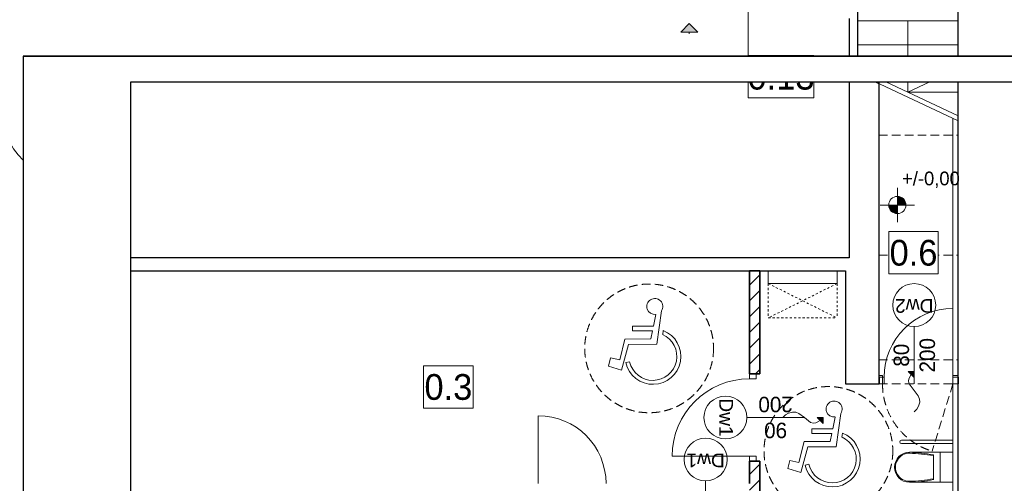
# Model space of a CAD drawing. Extents: x -440864 to -355682, y 13652 to 155872.
# Tile 113 of 179: x -376721 to -365253, y 27316 to 32718. Entities that reach past the tile are written whole.
import ezdxf

# ---------------------------------------------------------------- set-up
doc = ezdxf.new("R2010")
doc.units = 0
doc.header["$MEASUREMENT"] = 0
doc.set_wipeout_variables(frame=1)
doc.linetypes.add('Hidden Line', pattern=[50, 25, -25])
doc.linetypes.add('Krawędzie ukryte', pattern=[150, 100, -50])
doc.layers.get('0').update_dxf_attribs({"color": 252})
for name, color, linetype in [('#podkład', 252, 'Continuous'), ('_TABELA', 7, 'Continuous'), ('A-Okna', 252, 'Continuous'), ('Arch zmurowania', 252, 'Continuous'), ('Arch ściany działowe', 252, 'Continuous'), ('Drzwi ArchiCAD', 252, 'Continuous'), ('INWENT RURY SPUSTOWE', 252, 'Continuous'), ('INWENT RZĘDNE', 252, 'Continuous'), ('Istniejące kominy', 252, 'Continuous')]:
    doc.layers.add(name, color=color, linetype=linetype)
for name, color, linetype, lineweight in [('A-Okna_Nr_Pióra__9', 252, 'Continuous', 13), ('Arch opisy okien_Nr_Pióra__9', 252, 'Continuous', 13), ('Arch opisy_Nr_Pióra__21', 252, 'Continuous', 9), ('Arch opisy_Nr_Pióra__9', 252, 'Continuous', 13), ('Arch wyposarzenie_Nr_Pióra__2', 252, 'Continuous', 13), ('Arch wyposazenie_Nr_Pióra__21', 252, 'Continuous', 9), ('Arch zmurowania_Nr_Pióra__21', 252, 'Continuous', 9), ('Arch zmurowania_Nr_Pióra__27', 252, 'Continuous', 35), ('Arch ściany działowe_Nr_Pióra__27', 252, 'Continuous', 35), ('Arch ściany zewnętrzne_Nr_Pióra__21', 252, 'Continuous', 9), ('Drzwi ArchiCAD_Nr_Pióra__21', 252, 'Continuous', 9), ('Drzwi ArchiCAD_Nr_Pióra__27', 252, 'Continuous', 35), ('INWENT OPISY_Nr_Pióra__21', 252, 'Continuous', 9), ('INWENT OPISY_Nr_Pióra__9', 252, 'Continuous', 13), ('INWENT RURY SPUSTOWE_Nr_Pióra__21', 252, 'Continuous', 9), ('INWENT RZĘDNE_Nr_Pióra__21', 252, 'Continuous', 9), ('INWENT. DRZWI_Nr_Pióra__5', 252, 'Continuous', 13), ('INWENT.ŚCIANY_Nr_Pióra__1', 252, 'Continuous', 25), ('INWENT.ŚCIANY_Nr_Pióra__2', 252, 'Continuous', 13), ('INWENT.ŚCIANY_Nr_Pióra__21', 252, 'Continuous', 9), ('Istniejące kominy_Nr_Pióra__21', 252, 'Continuous', 9), ('Istniejące schody_Nr_Pióra__5', 252, 'Continuous', 13), ('Istniejące stropy_Nr_Pióra__5', 252, 'Continuous', 13)]:
    doc.layers.add(name, color=color, linetype=linetype, lineweight=lineweight)
doc.styles.add('GENERATED_STYLE_10', font='arial.ttf')
doc.styles.add('GENERATED_STYLE_2', font='txt')
doc.styles.add('GENERATED_STYLE_3', font='txt')
doc.styles.add('GENERATED_STYLE_6', font='txt')
pattern_1 = [(45, (0, 0), (-91.92388, 91.92388), [])]

# ---------------------------------------------------------------- blocks, each defined once
blk = doc.blocks.new('D1 Drzwi proste 14')
at = {"layer": 'Drzwi ArchiCAD_Nr_Pióra__21', "linetype": 'Continuous'}
for p, q in [((450, 0), (450, 900)), ((-450, 0), (-510, 0)), ((-510, 0), (-510, -80)), ((-450, -80), (-450, 0)), ((510, 0), (450, 0)), ((450, 0), (450, -80)), ((510, -80), (510, 0)), ((-510, -80), (-450, -80)), ((450, -80), (510, -80))]:
    blk.add_line(p, q, dxfattribs=at)
blk.add_arc((450, 0), 900, 90, 180, dxfattribs=at)
at = {"layer": 'Drzwi ArchiCAD_Nr_Pióra__27', "linetype": 'Continuous'}
for p, q in [((-510, 0), (-510, -80)), ((510, 0), (510, -80))]:
    blk.add_line(p, q, dxfattribs=at)
blk = doc.blocks.new('Ściana_2', base_point=(-417695, 29793))
at = {"layer": 'Arch zmurowania_Nr_Pióra__21', "linetype": 'Continuous'}
h = blk.add_hatch(dxfattribs=at)
h.set_pattern_fill('Common_Brick', color=256, style=0, pattern_type=2)
h.set_pattern_definition(pattern_1)
h.paths.add_polyline_path([(-417695, 29793), (-417695, 28593), (-417615, 28593), (-417575, 28593), (-417575, 29793)], flags=0)
h = blk.add_hatch(dxfattribs=at)
h.set_pattern_fill('Common_Brick', color=256, style=0, pattern_type=2)
h.set_pattern_definition(pattern_1)
h.paths.add_polyline_path([(-417695, 26133), (-417575, 26303), (-417575, 27573), (-417615, 27573), (-417695, 27573)], flags=0)
at = {"layer": 'Arch zmurowania_Nr_Pióra__27', "linetype": 'Continuous'}
for p, q in [((-417695, 29793), (-417695, 28593)), ((-417575, 29793), (-417695, 29793)), ((-417575, 28593), (-417575, 29793)), ((-417695, 28593), (-417615, 28593)), ((-417615, 28593), (-417575, 28593)), ((-417695, 27573), (-417615, 27573)), ((-417695, 27573), (-417695, 27313)), ((-417615, 27573), (-417575, 27573)), ((-417575, 26303), (-417575, 27573)), ((-417695, 27193), (-417695, 26133))]:
    blk.add_line(p, q, dxfattribs=at)
at = {"layer": 'Drzwi ArchiCAD', "color": 8, "linetype": 'Continuous', "lineweight": 13, "true_color": 0x7f7f7f, "xscale": -1, "zscale": 1000, "rotation": 89.99999999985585}
blk.add_blockref('D1 Drzwi proste 14', (-417695, 28083), dxfattribs=at)
blk = doc.blocks.new('D1 Drzwi proste 14_3')
at = {"layer": 'Drzwi ArchiCAD_Nr_Pióra__21', "linetype": 'Continuous'}
for p, q in [((400, 0), (400, 800)), ((-400, 0), (-460, 0)), ((-460, 0), (-460, -80)), ((-400, -80), (-400, 0)), ((460, 0), (400, 0)), ((400, 0), (400, -80)), ((460, -80), (460, 0)), ((-460, -80), (-400, -80)), ((400, -80), (460, -80))]:
    blk.add_line(p, q, dxfattribs=at)
blk.add_arc((400, 0), 800, 90, 180, dxfattribs=at)
at = {"layer": 'Drzwi ArchiCAD_Nr_Pióra__27', "linetype": 'Continuous'}
for p, q in [((-460, 0), (-460, -80)), ((460, 0), (460, -80))]:
    blk.add_line(p, q, dxfattribs=at)
blk = doc.blocks.new('Ściana_5', base_point=(-415265, 28553))
at = {"layer": 'Arch ściany działowe_Nr_Pióra__27', "linetype": 'Continuous'}
for p, q in [((-416185, 28553), (-416185, 28473)), ((-415265, 28553), (-415265, 28473))]:
    blk.add_line(p, q, dxfattribs=at)
at = {"layer": 'Drzwi ArchiCAD', "color": 8, "linetype": 'Continuous', "lineweight": 13, "true_color": 0x7f7f7f, "zscale": 1000}
blk.add_blockref('D1 Drzwi proste 14_3', (-415725, 28553), dxfattribs=at)
blk = doc.blocks.new('Linia_8', base_point=(-418395, 32673))
at = {"layer": 'Istniejące kominy_Nr_Pióra__21', "linetype": 'Continuous'}
blk.add_hatch(color=256, dxfattribs=at).paths.add_polyline_path([(-418395, 32673), (-418295, 32573), (-418495, 32573)], flags=0)
for p, q in [((-418395, 32673), (-418495, 32573)), ((-418295, 32573), (-418495, 32573)), ((-418395, 32673), (-418295, 32573)), ((-418395, 32573), (-418395, 32553))]:
    blk.add_line(p, q, dxfattribs=at)
blk = doc.blocks.new('Linia_13', base_point=(-417711, 31807))
at = {"layer": 'INWENT RURY SPUSTOWE_Nr_Pióra__21', "linetype": 'Continuous'}
blk.add_hatch(color=256, dxfattribs=at).paths.add_polyline_path([(-417661, 33901), (-417665, 33920), (-417675, 33936), (-417692, 33947), (-417711, 33951), (-417730, 33947), (-417746, 33936), (-417757, 33920), (-417761, 33901), (-417757, 33882), (-417746, 33865), (-417730, 33855), (-417711, 33851), (-417692, 33855), (-417675, 33865), (-417665, 33882)], flags=0)
blk.add_line((-417711, 31807), (-417711, 33851), dxfattribs=at)
blk.add_circle((-417711, 33901), 50, dxfattribs=at)
blk = doc.blocks.new('Krzywa_1', base_point=(-417306, 28083))
at = {"layer": 'A-Okna_Nr_Pióra__9', "linetype": 'Continuous'}
blk.add_hatch(color=256, dxfattribs=at).paths.add_polyline_path([(-416835, 28083), (-416835, 28012), (-416906, 28082)], flags=0)
for p, q in [((-416835, 28083), (-416906, 28082)), ((-416835, 28012), (-416906, 28082)), ((-416835, 28083), (-416835, 28012))]:
    blk.add_line(p, q, dxfattribs=at)
at = {"layer": 'A-Okna_Nr_Pióra__9', "linetype": 'Continuous', "flags": 128}
blk.add_lwpolyline([(-417306, 28083), (-417274, 28112), (-417239, 28133), (-417195, 28145), (-417156, 28143), (-417119, 28130), (-417055, 28083), (-416982, 28023), (-416950, 28016), (-416920, 28020), (-416870, 28047)], dxfattribs=at)
blk = doc.blocks.new('Krzywa_3', base_point=(-415775, 28149))
at = {"layer": 'A-Okna_Nr_Pióra__9', "linetype": 'Continuous'}
blk.add_hatch(color=256, dxfattribs=at).paths.add_polyline_path([(-415775, 28619), (-415775, 28549), (-415846, 28620)], flags=0)
for p, q in [((-415775, 28619), (-415846, 28620)), ((-415775, 28549), (-415846, 28620)), ((-415775, 28619), (-415775, 28549))]:
    blk.add_line(p, q, dxfattribs=at)
at = {"layer": 'A-Okna_Nr_Pióra__9', "linetype": 'Continuous', "flags": 128}
blk.add_lwpolyline([(-415775, 28149), (-415746, 28180), (-415725, 28215), (-415712, 28260), (-415715, 28298), (-415728, 28335), (-415775, 28399), (-415835, 28473), (-415842, 28505), (-415838, 28534), (-415811, 28584)], dxfattribs=at)
blk = doc.blocks.new('Koty wysokościowe_9', base_point=(-415972, 30558))
at = {"layer": 'INWENT RZĘDNE_Nr_Pióra__21', "linetype": 'Continuous'}
for points in [[(-415972, 30558), (-415872, 30558), (-415880, 30597), (-415902, 30629), (-415934, 30651), (-415972, 30658)], [(-415972, 30558), (-416072, 30558), (-416065, 30520), (-416043, 30488), (-416011, 30466), (-415972, 30458)]]:
    blk.add_hatch(color=256, dxfattribs=at).paths.add_polyline_path(points, flags=0)
for p, q in [((-415972, 30358), (-415972, 30758)), ((-416172, 30558), (-415772, 30558))]:
    blk.add_line(p, q, dxfattribs=at)
blk.add_circle((-415972, 30558), 100, dxfattribs=at)
at = {"layer": 'INWENT RZĘDNE_Nr_Pióra__21', "insert": (-415917, 30758), "char_height": 160, "attachment_point": 7, "style": 'GENERATED_STYLE_2'}
blk.add_mtext('{+/-0,00}', dxfattribs=at)
blk = doc.blocks.new('parter')
at = {"layer": 'Arch opisy okien_Nr_Pióra__9', "color": 252, "linetype": 'Continuous'}
blk.add_circle((-415775, 29393), 250, dxfattribs=at)
at = {"layer": 'Arch opisy_Nr_Pióra__21', "color": 252, "linetype": 'Krawędzie ukryte'}
for centre in [(-418863, 28888), (-416775, 27693)]:
    blk.add_circle(centre, 750, dxfattribs=at)
at = {"layer": 'Arch opisy_Nr_Pióra__9', "color": 252, "linetype": 'Continuous'}
for p, q in [((-417725, 28083), (-417055, 28083)), ((-418205, 27343), (-418205, 26673))]:
    blk.add_line(p, q, dxfattribs=at)
for centre in [(-417975, 28083), (-418205, 27593)]:
    blk.add_circle(centre, 250, dxfattribs=at)
at = {"layer": 'Arch wyposarzenie_Nr_Pióra__2', "color": 252, "linetype": 'Continuous'}
for p, q in [((-418813, 29147), (-418785, 29282)), ((-418720, 29325), (-418772, 28936)), ((-419056, 29146), (-418813, 29147)), ((-419056, 29093), (-419056, 29146)), ((-418824, 29094), (-419056, 29093)), ((-418843, 28999), (-418824, 29094)), ((-418699, 29097), (-418705, 29049)), ((-419206, 28753), (-419146, 28997)), ((-419103, 28935), (-419184, 28636)), ((-419146, 28997), (-418843, 28999)), ((-418772, 28936), (-419103, 28935)), ((-419338, 28682), (-419314, 28777)), ((-419184, 28636), (-419338, 28682)), ((-419314, 28777), (-419206, 28753)), ((-419136, 28722), (-419090, 28733)), ((-416631, 28130), (-416683, 27740)), ((-416724, 27952), (-416697, 28086)), ((-416968, 27951), (-416724, 27952)), ((-416967, 27897), (-416968, 27951)), ((-416735, 27898), (-416967, 27897)), ((-416754, 27803), (-416735, 27898)), ((-416610, 27901), (-416617, 27853)), ((-417118, 27557), (-417058, 27802)), ((-417058, 27802), (-416754, 27803)), ((-417014, 27739), (-417095, 27440)), ((-416683, 27740), (-417014, 27739)), ((-417249, 27487), (-417226, 27581)), ((-417226, 27581), (-417118, 27557)), ((-417047, 27527), (-417002, 27537)), ((-417095, 27440), (-417249, 27487))]:
    blk.add_line(p, q, dxfattribs=at)
for centre, major_axis, start_param, end_param in [((-418797, 29376), (-92.9, 0), 2.558169, 7.982569), ((-418819, 28794), (-325, 0), 0.223268, 4.335653), ((-418819, 28794), (-279, 0), 0.223268, 4.29399), ((-416709, 28181), (-92.9, 0), 2.558169, 7.982569), ((-416730, 27599), (-325, 0), 0.223268, 4.335653), ((-416730, 27599), (-279, 0), 0.223268, 4.29399)]:
    blk.add_ellipse(centre, major_axis=major_axis, ratio=0.999933, start_param=start_param, end_param=end_param, dxfattribs=at)
at = {"layer": 'Arch wyposazenie_Nr_Pióra__21', "color": 252, "linetype": 'Continuous'}
for p, q in [((-417475, 29793), (-417475, 29643)), ((-416675, 29643), (-416675, 29793)), ((-417475, 29643), (-416675, 29643)), ((-415325, 27818), (-415925, 27818)), ((-415325, 27778), (-415925, 27778)), ((-415831, 27678), (-415475, 27678)), ((-415553, 27358), (-415553, 27647)), ((-415475, 27678), (-415475, 27328)), ((-415475, 27678), (-415325, 27678)), ((-415831, 27328), (-415475, 27328)), ((-415475, 27328), (-415325, 27328))]:
    blk.add_line(p, q, dxfattribs=at)
at = {"layer": 'Arch wyposazenie_Nr_Pióra__21', "color": 252, "linetype": 'Hidden Line'}
for p, q in [((-416675, 29643), (-417475, 29243)), ((-417475, 29643), (-417475, 29243)), ((-417475, 29643), (-416675, 29243)), ((-416675, 29643), (-416675, 29243)), ((-417475, 29243), (-416675, 29243))]:
    blk.add_line(p, q, dxfattribs=at)
at = {"layer": 'Arch wyposazenie_Nr_Pióra__21', "color": 252, "linetype": 'Continuous'}
blk.add_arc((-415925, 27798), 20, 90, 270, dxfattribs=at)
for centre, major_axis, start_param, end_param in [((-415831, 27503), (0, -175), 3.141593, 6.283185), ((-415831, 27503), (0, -164), 3.126427, 6.283185), ((-415851, 26176), (0, -1501), 2.940225, 3.128195), ((-415851, 26176), (0, -1490), 2.938667, 3.128195), ((-415851, 28829), (0, -1490), 0.013398, 0.202926), ((-415851, 28829), (0, -1501), 0.013398, 0.201367)]:
    blk.add_ellipse(centre, major_axis=major_axis, ratio=0.99359, start_param=start_param, end_param=end_param, dxfattribs=at)
at = {"layer": 'Arch ściany zewnętrzne_Nr_Pióra__21', "color": 252, "linetype": 'Continuous'}
blk.add_line((-415325, 27328), (-415325, 27678), dxfattribs=at)
at = {"layer": 'INWENT OPISY_Nr_Pióra__9', "color": 252, "linetype": 'Continuous'}
blk.add_line((-415775, 29143), (-415775, 28473), dxfattribs=at)
at = {"layer": 'INWENT. DRZWI_Nr_Pióra__5', "color": 252, "linetype": 'Continuous'}
for p, q in [((-425510, 31723), (-425510, 31823)), ((-425510, 31823), (-425465, 31823)), ((-425465, 31723), (-425510, 31723)), ((-425510, 31723), (-425510, 30813)), ((-420155, 27313), (-420155, 28103))]:
    blk.add_line(p, q, dxfattribs=at)
for centre, radius, start, end in [((-425510, 31723), 910, 180, 270), ((-420155, 27313), 790, 0, 90)]:
    blk.add_arc(centre, radius, start, end, dxfattribs=at)
at = {"layer": 'INWENT.ŚCIANY_Nr_Pióra__1', "color": 252, "linetype": 'Continuous'}
for p, q in [((-415265, 31598), (-415265, 35583)), ((-416435, 34803), (-416435, 32090)), ((-416535, 32733), (-416535, 29943)), ((-416185, 31972), (-416435, 32090)), ((-416185, 28473), (-416185, 32033)), ((-415265, 26303), (-415265, 32033)), ((-425215, 31903), (-425465, 31903)), ((-425465, 31903), (-425465, 31723)), ((-425215, 29943), (-425215, 31903)), ((-425405, 31723), (-425465, 31723)), ((-425405, 27303), (-425405, 31723)), ((-416535, 29943), (-425215, 29943)), ((-425215, 27313), (-425215, 29793)), ((-425215, 29793), (-416575, 29793)), ((-416575, 29793), (-416575, 28473)), ((-416575, 28473), (-416185, 28473))]:
    blk.add_line(p, q, dxfattribs=at)
at = {"layer": 'INWENT.ŚCIANY_Nr_Pióra__1', "color": 252, "linetype": 'Krawędzie ukryte'}
blk.add_line((-416185, 32033), (-415265, 32033), dxfattribs=at)
at = {"layer": 'INWENT.ŚCIANY_Nr_Pióra__2', "color": 252, "linetype": 'Krawędzie ukryte'}
for p, q in [((-416145, 28573), (-416185, 28573)), ((-416145, 28473), (-416145, 28573)), ((-415325, 28473), (-415325, 28573)), ((-415325, 28573), (-415265, 28573)), ((-416185, 28473), (-416145, 28473)), ((-415325, 28473), (-415567, 27689)), ((-415265, 28473), (-415325, 28473))]:
    blk.add_line(p, q, dxfattribs=at)
blk.add_arc((-415325, 28473), 820, 180, 252.8604, dxfattribs=at)
at = {"layer": 'INWENT.ŚCIANY_Nr_Pióra__21', "color": 252, "linetype": 'Continuous'}
blk.add_line((-415325, 26303), (-415325, 31566), dxfattribs=at)
at = {"layer": 'Istniejące schody_Nr_Pióra__5', "color": 252, "linetype": 'Continuous'}
for p, q in [((-415265, 32703), (-416435, 32703)), ((-415850, 31874), (-415850, 32703)), ((-415265, 32426), (-416435, 32426)), ((-415265, 32150), (-416435, 32150)), ((-415265, 31598), (-416435, 32150)), ((-415850, 31874), (-415265, 32150)), ((-415265, 31538), (-416435, 32090)), ((-415265, 31874), (-415850, 31874))]:
    blk.add_line(p, q, dxfattribs=at)
at = {"layer": 'Istniejące stropy_Nr_Pióra__5', "color": 252, "linetype": 'Krawędzie ukryte'}
for p, q in [((-416185, 31373), (-415265, 31373)), ((-416185, 29973), (-415265, 29973)), ((-416185, 28753), (-415265, 28753)), ((-416185, 28473), (-415265, 28473))]:
    blk.add_line(p, q, dxfattribs=at)
at = {"layer": 'A-Okna', "color": 252, "linetype": 'Continuous', "lineweight": 13}
for name, p in [('Krzywa_3', (-415775, 28149)), ('Krzywa_1', (-417306, 28083))]:
    blk.add_blockref(name, p, dxfattribs=at)
at = {"layer": 'Arch zmurowania', "color": 252}
blk.add_blockref('Ściana_2', (-417695, 29793), dxfattribs=at)
at = {"layer": 'Arch ściany działowe', "color": 252}
blk.add_blockref('Ściana_5', (-415265, 28553), dxfattribs=at)
at = {"layer": 'INWENT RURY SPUSTOWE', "color": 252, "linetype": 'Continuous'}
blk.add_blockref('Linia_13', (-417711, 31807), dxfattribs=at)
at = {"layer": 'INWENT RZĘDNE', "color": 252}
blk.add_blockref('Koty wysokościowe_9', (-415972, 30558), dxfattribs=at)
at = {"layer": 'Istniejące kominy', "color": 252, "linetype": 'Continuous'}
blk.add_blockref('Linia_8', (-418395, 32673), dxfattribs=at)
at = {"layer": 'Arch opisy okien_Nr_Pióra__9', "color": 252, "linetype": 'Continuous', "char_height": 160, "attachment_point": 2, "style": 'GENERATED_STYLE_10'}
for s, insert, rotation in [('{Dw2}', (-415775, 29303), 180), ('{Dw1}', (-417886, 28083), 270), ('{Dw1}', (-418205, 27503), 180)]:
    blk.add_mtext(s, dxfattribs=dict(at, insert=insert, rotation=rotation))
at = {"layer": 'INWENT OPISY_Nr_Pióra__9', "color": 252, "linetype": 'Continuous', "char_height": 180, "width": 1346.33, "attachment_point": 2, "line_spacing_factor": 1.007146, "style": 'GENERATED_STYLE_6'}
for s, insert, rotation in [('{80\\P200}', (-416016, 28808), 90), ('{90\\P200}', (-417390, 27842), 180)]:
    blk.add_mtext(s, dxfattribs=dict(at, insert=insert, rotation=rotation))
at = {"color": 252, "linetype": 'Continuous', "ltscale": 1688639.473355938}
blk.add_wipeout([(-421489, 28686), (-420913, 28686), (-420913, 28192), (-421489, 28192)], dxfattribs=at).dxf.layer = 'INWENT OPISY_Nr_Pióra__21'
at = {"layer": 'INWENT OPISY_Nr_Pióra__21', "color": 252, "linetype": 'Continuous', "flags": 128}
blk.add_lwpolyline([(-421489, 28686), (-420913, 28686), (-420913, 28192), (-421489, 28192)], close=True, dxfattribs=at)
at = {"layer": 'INWENT OPISY_Nr_Pióra__21', "color": 252, "linetype": 'Continuous', "insert": (-421201, 28284), "char_height": 300, "attachment_point": 8, "style": 'GENERATED_STYLE_3'}
blk.add_mtext('{0.3 }', dxfattribs=at)
at = {"color": 252, "linetype": 'Continuous', "ltscale": 1674224.082044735}
blk.add_wipeout([(-417711, 32301), (-416943, 32301), (-416943, 31807), (-417711, 31807)], dxfattribs=at).dxf.layer = 'INWENT OPISY_Nr_Pióra__21'
at = {"color": 252, "linetype": 'Continuous', "ltscale": 1667462.50979679}
blk.add_wipeout([(-416072, 30250), (-415496, 30250), (-415496, 29756), (-416072, 29756)], dxfattribs=at).dxf.layer = 'INWENT OPISY_Nr_Pióra__21'
at = {"layer": 'INWENT OPISY_Nr_Pióra__21', "color": 252, "linetype": 'Continuous', "flags": 128}
for points in [[(-417711, 32301), (-416943, 32301), (-416943, 31807), (-417711, 31807)], [(-416072, 30250), (-415496, 30250), (-415496, 29756), (-416072, 29756)]]:
    blk.add_lwpolyline(points, close=True, dxfattribs=at)
at = {"layer": 'INWENT OPISY_Nr_Pióra__21', "color": 252, "linetype": 'Continuous', "char_height": 300, "attachment_point": 8, "style": 'GENERATED_STYLE_3'}
for s, insert in [('{0.13 }', (-417327, 31899)), ('{0.6 }', (-415784, 29848))]:
    blk.add_mtext(s, dxfattribs=dict(at, insert=insert))

msp = doc.modelspace()

# ---------------------------------------------------------------- block references
at = {"layer": '#podkład', "color": 3, "lineweight": 50}
msp.add_blockref('parter', (49473.1, 0), dxfattribs=at)

# ---------------------------------------------------------------- next in the draw order: wipeouts: each hides what was drawn before it
at = {"color": 3, "lineweight": 50}
msp.add_wipeout([(-376681.7, 17443), (-375431.7, 17748), (-375431.7, 31988), (-376681.7, 32293)], dxfattribs=at)

# ---------------------------------------------------------------- next in the draw order: wipeouts: each hides what was drawn before it
msp.add_wipeout([(-376681.7, 32293), (-355681.7, 32293), (-355981.7, 31988), (-375866.8, 31988)], dxfattribs=at)

# ---------------------------------------------------------------- next in the draw order: linework, layer by layer
at = {"layer": '_TABELA', "color": 7}
msp.add_lwpolyline([(-376681.7, 32293), (-355681.7, 32293), (-376681.7, 32293), (-376681.7, 17443), (-355681.7, 17443), (-355681.7, 32293)], dxfattribs=at)
msp.add_lwpolyline([(-355981.7, 31988), (-375431.7, 31988), (-375431.7, 17748), (-355981.7, 17748)], close=True, dxfattribs=at)

doc.saveas('drawing.dxf')
